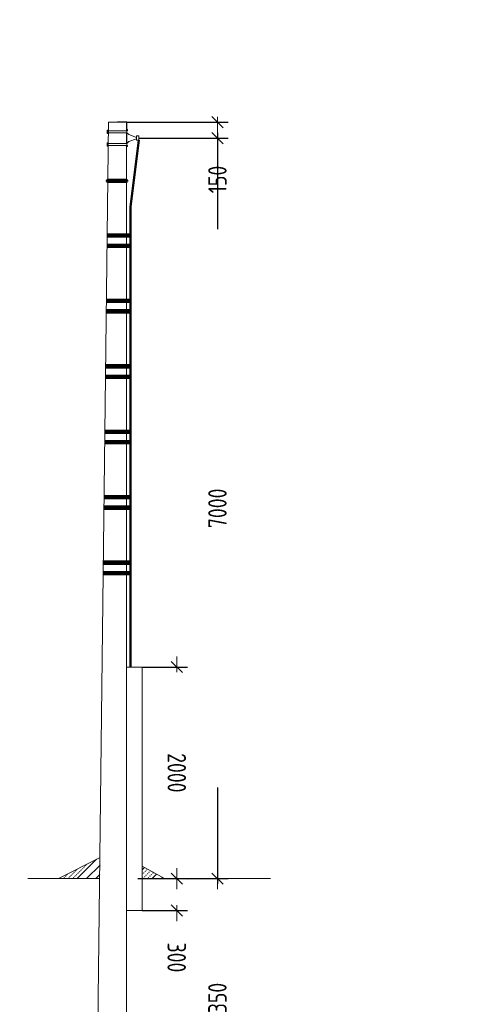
# Model space of a CAD drawing. Header units: millimetres. Extents: x 0 to 630, y 0 to 297.
# Tile 4 of 8: x 163 to 248, y 111 to 297. Entities that reach past the tile are written whole.
import ezdxf

# ---------------------------------------------------------------- set-up
doc = ezdxf.new("R2010")
doc.units = ezdxf.units.MM
for name, pattern in [('K5LT32802', [0]), ('K5LT32806', [0]), ('K5LT_BASIC', [0]), ('K5LT_THIN', [0]), ('K5LT_THIN_INCLUDED_TO_HATCHING', [0])]:
    doc.linetypes.add(name, pattern=pattern)
doc.layers.add('Системный слой', color=7, linetype='Continuous')
doc.styles.add('KDIMTEXTSTYLE', font='GOST_AU.SHX', dxfattribs={"width": 0.96, "oblique": 15, "height": 5})
doc.dimstyles.new('KDIMSTYLE (0.02)', dxfattribs={"dimtxt": 5, "dimasz": 1, "dimexe": 2, "dimexo": 0, "dimgap": 1, "dimtad": 1, "dimlfac": 50, "dimtxsty": 'KDIMTEXTSTYLE', "dimsah": 1, "dimcen": 0, "dimdle": 1, "dimadec": 0, "dimazin": 0, "dimtfac": 0.667, "dimtmove": 0, "dimatfit": 3, "dimfxl": 1, "dimtvp": 1, "dimtolj": 1, "dimtzin": 0, "dimarcsym": 0})

# ---------------------------------------------------------------- blocks, each defined once
blk = doc.blocks.new('U8')
at = {"layer": 'Системный слой', "color": 7, "linetype": 'K5LT_THIN_INCLUDED_TO_HATCHING', "lineweight": 18}
for p, q in [((179.1769365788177, 275.5147697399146), (179.1829362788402, 276.1147397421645)), ((179.2969305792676, 275.5135697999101), (179.1769365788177, 275.5147697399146)), ((179.1829362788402, 276.1147397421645), (179.3029302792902, 276.1135398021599)), ((179.3029302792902, 276.1135398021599), (179.2969305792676, 275.5135697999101))]:
    blk.add_line(p, q, dxfattribs=at)
blk = doc.blocks.new('U9')
at = {"layer": 'Системный слой', "color": 7, "linetype": 'K5LT_THIN_INCLUDED_TO_HATCHING', "lineweight": 18}
for p, q in [((179.1529365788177, 273.1147697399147), (179.1589362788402, 273.7147397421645)), ((179.1589362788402, 273.7147397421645), (179.2789302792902, 273.71353980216)), ((179.2789302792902, 273.71353980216), (179.2729305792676, 273.1135697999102)), ((179.2729305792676, 273.1135697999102), (179.1529365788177, 273.1147697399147))]:
    blk.add_line(p, q, dxfattribs=at)
blk = doc.blocks.new('U24')
at = {"layer": 'Системный слой', "color": 7, "linetype": 'K5LT_THIN_INCLUDED_TO_HATCHING', "lineweight": 18}
for p, q in [((185.7979504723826, 174.6155591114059), (182.7979504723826, 174.6155591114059)), ((182.7979504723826, 174.6155591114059), (182.7979504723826, 128.6155591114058)), ((185.7979504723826, 128.6155591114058), (185.7979504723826, 174.6155591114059)), ((182.7979504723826, 128.6155591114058), (185.7979504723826, 128.6155591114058))]:
    blk.add_line(p, q, dxfattribs=at)
blk = doc.blocks.new('KDIMARROW_03')
at = {"layer": 'Системный слой', "color": 0, "linetype": 'K5LT_THIN', "lineweight": 18}
for p, q in [((-1.060500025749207, -1.060500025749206), (1.060500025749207, 1.060500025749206)), ((0, 0), (-1, 0)), ((0, 0), (2, -2.449212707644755e-16))]:
    blk.add_line(p, q, dxfattribs=at)
blk = doc.blocks.new('U26')
at = {"layer": 'Системный слой', "color": 7, "linetype": 'K5LT32802', "lineweight": 9}
for p, q in [((173.506432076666, 134.6155591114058), (177.1715170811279, 138.2806441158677)), ((175.2741990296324, 134.6155591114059), (177.8133419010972, 137.1547019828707)), ((177.0419659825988, 134.6155591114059), (177.7954856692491, 135.3690787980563))]:
    blk.add_line(p, q, dxfattribs=at)
at = {"layer": 'Системный слой', "color": 7, "linetype": 'K5LT32806', "lineweight": 18}
for p, q in [((173.0290293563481, 135.9059233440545), (173.03610042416, 135.9129944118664)), ((173.0643846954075, 135.9412786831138), (173.0714557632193, 135.9483497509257)), ((173.0997400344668, 135.9766340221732), (173.1068111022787, 135.983705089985)), ((173.1350953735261, 136.0119893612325), (173.142166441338, 136.0190604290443)), ((173.1704507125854, 136.0473447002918), (173.1775217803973, 136.0544157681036)), ((173.2058060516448, 136.0827000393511), (173.2128771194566, 136.089771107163)), ((173.2411613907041, 136.1180553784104), (173.248232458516, 136.1251264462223)), ((173.2765167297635, 136.1534107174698), (173.2835877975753, 136.1604817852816)), ((173.3118720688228, 136.1887660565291), (173.3189431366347, 136.195837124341)), ((173.3472274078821, 136.2241213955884), (173.354298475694, 136.2311924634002)), ((173.3825827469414, 136.2594767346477), (173.3896538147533, 136.2665478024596)), ((173.4179380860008, 136.294832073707), (173.4250091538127, 136.3019031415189)), ((173.4532934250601, 136.3301874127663), (173.460364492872, 136.3372584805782)), ((173.4886487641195, 136.3655427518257), (173.4957198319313, 136.3726138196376)), ((173.5240041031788, 136.400898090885), (173.5310751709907, 136.4079691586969)), ((173.5593594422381, 136.4362534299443), (173.5623262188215, 136.4392202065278)), ((173.8952351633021, 135.8882456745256), (173.9023062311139, 135.8953167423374)), ((173.9305905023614, 135.9236010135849), (173.9376615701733, 135.9306720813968)), ((173.9659458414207, 135.9589563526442), (173.9730169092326, 135.9660274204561)), ((174.0013011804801, 135.9943116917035), (174.0083722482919, 136.0013827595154)), ((174.0366565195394, 136.0296670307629), (174.0437275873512, 136.0367380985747)), ((174.0720118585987, 136.0650223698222), (174.0790829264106, 136.072093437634)), ((174.107367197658, 136.1003777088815), (174.1144382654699, 136.1074487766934)), ((174.1427225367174, 136.1357330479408), (174.1497936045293, 136.1428041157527)), ((174.1780778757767, 136.1710883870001), (174.1851489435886, 136.178159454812)), ((174.213433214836, 136.2064437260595), (174.2205042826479, 136.2135147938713)), ((174.2487885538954, 136.2417990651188), (174.2558596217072, 136.2488701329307)), ((174.2841438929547, 136.2771544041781), (174.2912149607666, 136.28422547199)), ((174.3194992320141, 136.3125097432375), (174.3265702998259, 136.3195808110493)), ((174.3548545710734, 136.3478650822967), (174.3619256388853, 136.3549361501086)), ((174.3902099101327, 136.3832204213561), (174.3972809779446, 136.3902914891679)), ((174.425565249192, 136.4185757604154), (174.4326363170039, 136.4256468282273)), ((174.4609205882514, 136.4539310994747), (174.4679916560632, 136.4610021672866)), ((174.4962759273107, 136.489286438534), (174.5033469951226, 136.4963575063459)), ((174.5316312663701, 136.5246417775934), (174.5387023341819, 136.5317128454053)), ((174.5669866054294, 136.5599971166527), (174.5740576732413, 136.5670681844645)), ((174.6023419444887, 136.595352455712), (174.6094130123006, 136.6024235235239)), ((174.6376972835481, 136.6307077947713), (174.6447683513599, 136.6377788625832)), ((174.6730526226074, 136.6660631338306), (174.6801236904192, 136.6731342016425)), ((174.7084079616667, 136.70141847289), (174.7154790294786, 136.7084895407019)), ((174.7437633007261, 136.7367738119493), (174.7508343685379, 136.7438448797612)), ((174.7791186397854, 136.7721291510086), (174.7861897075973, 136.7792002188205)), ((174.8144739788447, 136.8074844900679), (174.8215450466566, 136.8145555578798)), ((174.849829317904, 136.8428398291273), (174.8569003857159, 136.8499108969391)), ((174.8851846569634, 136.8781951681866), (174.8922557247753, 136.8852662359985)), ((174.9205399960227, 136.9135505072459), (174.9276110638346, 136.9206215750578)), ((174.9558953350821, 136.9489058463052), (174.9629664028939, 136.9559769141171)), ((174.9912506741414, 136.9842611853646), (174.9983217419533, 136.9913322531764)), ((175.0266060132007, 137.0196165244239), (175.0336770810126, 137.0266875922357)), ((175.0619613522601, 137.0549718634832), (175.0690324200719, 137.0620429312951)), ((175.0973166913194, 137.0903272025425), (175.1043877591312, 137.0973982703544)), ((175.1326720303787, 137.1256825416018), (175.1397430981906, 137.1327536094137)), ((175.1680273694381, 137.1610378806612), (175.1750984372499, 137.168108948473)), ((175.2033827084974, 137.1963932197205), (175.2104537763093, 137.2034642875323)), ((175.2387380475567, 137.2317485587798), (175.2458091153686, 137.2388196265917)), ((175.274093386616, 137.2671038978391), (175.2811644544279, 137.274174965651)), ((175.3094487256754, 137.3024592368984), (175.3165197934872, 137.3095303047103)), ((175.3448040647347, 137.3378145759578), (175.3518751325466, 137.3448856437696)), ((170.8547816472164, 134.6155591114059), (170.8617470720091, 134.6225245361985)), ((170.8900313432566, 134.650808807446), (170.8971024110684, 134.6578798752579)), ((170.9253866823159, 134.6861641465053), (170.9324577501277, 134.6932352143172)), ((170.9607420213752, 134.7215194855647), (170.967813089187, 134.7285905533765)), ((170.9960973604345, 134.756874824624), (171.0031684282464, 134.7639458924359)), ((171.0314526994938, 134.7922301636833), (171.0385237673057, 134.7993012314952)), ((171.0668080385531, 134.8275855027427), (171.073879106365, 134.8346565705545)), ((171.1021633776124, 134.862940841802), (171.1092344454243, 134.8700119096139)), ((171.1375187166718, 134.8982961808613), (171.1445897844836, 134.9053672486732)), ((171.1728740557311, 134.9336515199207), (171.1799451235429, 134.9407225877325)), ((171.2082293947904, 134.96900685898), (171.2153004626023, 134.9760779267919)), ((171.2435847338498, 135.0043621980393), (171.2506558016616, 135.0114332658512)), ((171.2789400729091, 135.0397175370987), (171.2860111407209, 135.0467886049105)), ((171.3142954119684, 135.075072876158), (171.3213664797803, 135.0821439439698)), ((171.3496507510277, 135.1104282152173), (171.3567218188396, 135.1174992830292)), ((171.3850060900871, 135.1457835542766), (171.3920771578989, 135.1528546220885)), ((171.4203614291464, 135.1811388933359), (171.4274324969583, 135.1882099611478)), ((171.4557167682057, 135.2164942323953), (171.4627878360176, 135.2235653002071)), ((171.4910721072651, 135.2518495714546), (171.498143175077, 135.2589206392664)), ((171.5264274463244, 135.2872049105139), (171.5334985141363, 135.2942759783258)), ((171.5617827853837, 135.3225602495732), (171.5688538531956, 135.3296313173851)), ((171.5971381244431, 135.3579155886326), (171.6042091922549, 135.3649866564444)), ((171.6324934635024, 135.3932709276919), (171.6395645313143, 135.4003419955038)), ((171.6678488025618, 135.4286262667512), (171.6749198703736, 135.4356973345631)), ((171.7032041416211, 135.4639816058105), (171.710275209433, 135.4710526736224)), ((171.7385594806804, 135.4993369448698), (171.7456305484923, 135.5064080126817)), ((171.7562371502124, 134.6331311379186), (171.7633082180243, 134.6402022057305)), ((171.7915924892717, 134.668486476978), (171.7986635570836, 134.6755575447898)), ((171.8269478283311, 134.7038418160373), (171.8340188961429, 134.7109128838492)), ((171.8623031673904, 134.7391971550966), (171.8693742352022, 134.7462682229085)), ((171.8976585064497, 134.774552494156), (171.9047295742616, 134.7816235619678)), ((171.933013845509, 134.8099078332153), (171.9400849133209, 134.8169789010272)), ((171.9683691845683, 134.8452631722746), (171.9754402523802, 134.8523342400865)), ((172.0037245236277, 134.8806185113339), (172.0107955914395, 134.8876895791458)), ((172.039079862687, 134.9159738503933), (172.0461509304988, 134.9230449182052)), ((172.0744352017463, 134.9513291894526), (172.0815062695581, 134.9584002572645)), ((172.1097905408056, 134.986684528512), (172.1168616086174, 134.9937555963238)), ((172.1451458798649, 135.0220398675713), (172.1522169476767, 135.0291109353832)), ((172.1805012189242, 135.0573952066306), (172.1875722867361, 135.0644662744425)), ((172.2158565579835, 135.09275054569), (172.2229276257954, 135.0998216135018)), ((172.2512118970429, 135.1281058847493), (172.2582829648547, 135.1351769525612)), ((172.2865672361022, 135.1634612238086), (172.293638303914, 135.1705322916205)), ((172.3219225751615, 135.198816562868), (172.3289936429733, 135.2058876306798)), ((172.3572779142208, 135.2341719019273), (172.3643489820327, 135.2412429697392)), ((172.3926332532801, 135.2695272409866), (172.399704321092, 135.2765983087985)), ((172.4279885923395, 135.304882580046), (172.4350596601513, 135.3119536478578)), ((172.4633439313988, 135.3402379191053), (172.4704149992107, 135.3473089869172)), ((172.4986992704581, 135.3755932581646), (172.50577033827, 135.3826643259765)), ((172.5340546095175, 135.4109485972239), (172.5411256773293, 135.4180196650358)), ((172.5694099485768, 135.4463039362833), (172.5764810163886, 135.4533750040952)), ((172.6047652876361, 135.4816592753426), (172.611836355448, 135.4887303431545)), ((172.6225486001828, 134.6155591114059), (172.6295140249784, 134.6225245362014)), ((172.6401206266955, 135.517014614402), (172.6471916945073, 135.5240856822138)), ((172.6577982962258, 134.6508088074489), (172.6648693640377, 134.6578798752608)), ((172.6754759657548, 135.5523699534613), (172.6825470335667, 135.5594410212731)), ((172.6931536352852, 134.6861641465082), (172.700224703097, 134.6932352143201)), ((172.7108313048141, 135.5877252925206), (172.717902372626, 135.5947963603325)), ((172.7285089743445, 134.7215194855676), (172.7355800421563, 134.7285905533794)), ((172.7461866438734, 135.6230806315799), (172.7532577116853, 135.6301516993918)), ((172.7638643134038, 134.7568748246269), (172.7709353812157, 134.7639458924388)), ((172.7815419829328, 135.6584359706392), (172.7886130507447, 135.6655070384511)), ((172.7992196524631, 134.7922301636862), (172.806290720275, 134.7993012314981)), ((172.8168973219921, 135.6937913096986), (172.823968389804, 135.7008623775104)), ((172.8345749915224, 134.8275855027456), (172.8416460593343, 134.8346565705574)), ((172.8522526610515, 135.7291466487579), (172.8593237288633, 135.7362177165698)), ((172.8699303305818, 134.8629408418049), (172.8770013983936, 134.8700119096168)), ((172.8876080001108, 135.7645019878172), (172.8946790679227, 135.7715730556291)), ((172.905285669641, 134.8982961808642), (172.9123567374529, 134.9053672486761)), ((172.9229633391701, 135.7998573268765), (172.930034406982, 135.8069283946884)), ((172.9406410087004, 134.9336515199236), (172.9477120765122, 134.9407225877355)), ((172.9583186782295, 135.8352126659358), (172.9653897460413, 135.8422837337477)), ((172.9759963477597, 134.9690068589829), (172.9830674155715, 134.9760779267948)), ((172.9936740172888, 135.8705680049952), (173.0007450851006, 135.8776390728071)), ((173.011351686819, 135.0043621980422), (173.0184227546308, 135.0114332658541)), ((173.0467070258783, 135.0397175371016), (173.0537780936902, 135.0467886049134)), ((173.0820623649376, 135.0750728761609), (173.0891334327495, 135.0821439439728)), ((173.1174177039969, 135.1104282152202), (173.1244887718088, 135.1174992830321)), ((173.1527730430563, 135.1457835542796), (173.1598441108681, 135.1528546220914)), ((173.1881283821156, 135.1811388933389), (173.1951994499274, 135.1882099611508)), ((173.2234837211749, 135.2164942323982), (173.2305547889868, 135.2235653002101)), ((173.2588390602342, 135.2518495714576), (173.265910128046, 135.2589206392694)), ((173.2941943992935, 135.2872049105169), (173.3012654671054, 135.2942759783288)), ((173.3295497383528, 135.3225602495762), (173.3366208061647, 135.3296313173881)), ((173.3649050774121, 135.3579155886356), (173.371976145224, 135.3649866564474)), ((173.4002604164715, 135.3932709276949), (173.4073314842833, 135.4003419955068)), ((173.4356157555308, 135.4286262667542), (173.4426868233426, 135.4356973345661)), ((173.4709710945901, 135.4639816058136), (173.4780421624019, 135.4710526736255)), ((173.5063264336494, 135.4993369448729), (173.5133975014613, 135.5064080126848)), ((173.5416817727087, 135.5346922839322), (173.5487528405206, 135.5417633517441)), ((173.577037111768, 135.5700476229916), (173.5841081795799, 135.5771186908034)), ((173.6123924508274, 135.6054029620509), (173.6194635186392, 135.6124740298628)), ((173.6477477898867, 135.6407583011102), (173.6548188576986, 135.6478293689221)), ((173.6831031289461, 135.6761136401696), (173.6901741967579, 135.6831847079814)), ((173.7184584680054, 135.7114689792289), (173.7255295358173, 135.7185400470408)), ((173.7538138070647, 135.7468243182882), (173.7608848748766, 135.7538953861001)), ((173.789169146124, 135.7821796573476), (173.7962402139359, 135.7892507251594)), ((173.8245244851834, 135.8175349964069), (173.8315955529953, 135.8246060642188)), ((173.8598798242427, 135.8528903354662), (173.8669508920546, 135.8599614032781))]:
    blk.add_line(p, q, dxfattribs=at)
blk = doc.blocks.new('U27')
at = {"layer": 'Системный слой', "color": 7, "linetype": 'K5LT32802', "lineweight": 9}
for p, q in [((185.8007003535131, 136.3032256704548), (186.2112183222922, 136.7137436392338)), ((187.6485677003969, 134.6155591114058), (188.4840615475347, 135.4510529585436)), ((189.4163346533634, 134.6155591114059), (189.620483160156, 134.8197076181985))]:
    blk.add_line(p, q, dxfattribs=at)
at = {"layer": 'Системный слой', "color": 7, "linetype": 'K5LT32806', "lineweight": 18}
for p, q in [((186.2696038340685, 135.8882456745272), (186.2766749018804, 135.895316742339)), ((186.3049591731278, 135.9236010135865), (186.3120302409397, 135.9306720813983)), ((186.3403145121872, 135.9589563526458), (186.347385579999, 135.9660274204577)), ((186.3756698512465, 135.9943116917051), (186.3827409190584, 136.001382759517)), ((186.4110251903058, 136.0296670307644), (186.4180962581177, 136.0367380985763)), ((186.4463805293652, 136.0650223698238), (186.453451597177, 136.0720934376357)), ((186.4817358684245, 136.1003777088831), (186.4888069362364, 136.107448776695)), ((186.5170912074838, 136.1357330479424), (186.5241622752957, 136.1428041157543)), ((186.5524465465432, 136.1710883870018), (186.559517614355, 136.1781594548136)), ((186.5878018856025, 136.2064437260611), (186.5948729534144, 136.2135147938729)), ((186.6231572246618, 136.2417990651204), (186.6302282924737, 136.2488701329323)), ((186.6585125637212, 136.2771544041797), (186.6655836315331, 136.2842254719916)), ((186.6938679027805, 136.312509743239), (186.7009389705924, 136.3195808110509)), ((186.7292232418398, 136.3478650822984), (186.7362943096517, 136.3549361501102)), ((186.7645785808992, 136.3832204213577), (186.771649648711, 136.3902914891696)), ((187.1711649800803, 135.9059233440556), (187.1782360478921, 135.9129944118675)), ((187.2065203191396, 135.9412786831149), (187.2135913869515, 135.9483497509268)), ((187.2418756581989, 135.9766340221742), (187.2489467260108, 135.9837050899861)), ((187.2772309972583, 136.0119893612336), (187.2843020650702, 136.0190604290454)), ((187.3125863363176, 136.0473447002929), (187.3196574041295, 136.0544157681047)), ((185.8099844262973, 135.4286262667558), (185.8170554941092, 135.4356973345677)), ((185.8453397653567, 135.4639816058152), (185.8524108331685, 135.471052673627)), ((185.880695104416, 135.4993369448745), (185.8877661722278, 135.5064080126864)), ((185.8983727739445, 134.6331311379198), (185.9054438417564, 134.6402022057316)), ((185.9160504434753, 135.5346922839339), (185.9231215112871, 135.5417633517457)), ((185.9337281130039, 134.6684864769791), (185.9407991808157, 134.675557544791)), ((185.9514057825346, 135.5700476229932), (185.9584768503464, 135.577118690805)), ((185.9690834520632, 134.7038418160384), (185.976154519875, 134.7109128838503)), ((185.9867611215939, 135.6054029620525), (185.9938321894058, 135.6124740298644)), ((186.0044387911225, 134.7391971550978), (186.0115098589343, 134.7462682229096)), ((186.0221164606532, 135.6407583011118), (186.0291875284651, 135.6478293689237)), ((186.0397941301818, 134.7745524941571), (186.0468651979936, 134.781623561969)), ((186.0574717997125, 135.6761136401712), (186.0645428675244, 135.683184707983)), ((186.0751494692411, 134.8099078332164), (186.082220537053, 134.8169789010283)), ((186.0928271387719, 135.7114689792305), (186.0998982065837, 135.7185400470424)), ((186.1105048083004, 134.8452631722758), (186.1175758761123, 134.8523342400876)), ((186.1281824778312, 135.7468243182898), (186.135253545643, 135.7538953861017)), ((186.1458601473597, 134.8806185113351), (186.1529312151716, 134.887689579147)), ((186.1635378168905, 135.7821796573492), (186.1706088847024, 135.789250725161)), ((186.1812154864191, 134.9159738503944), (186.1882865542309, 134.9230449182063)), ((186.1988931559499, 135.8175349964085), (186.2059642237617, 135.8246060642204)), ((186.2165708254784, 134.9513291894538), (186.2236418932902, 134.9584002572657)), ((186.2342484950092, 135.8528903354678), (186.241319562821, 135.8599614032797)), ((186.2519261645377, 134.9866845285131), (186.2589972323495, 134.993755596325)), ((186.287281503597, 135.0220398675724), (186.2943525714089, 135.0291109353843)), ((186.3226368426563, 135.0573952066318), (186.3297079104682, 135.0644662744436)), ((186.3579921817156, 135.0927505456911), (186.3650632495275, 135.099821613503)), ((186.393347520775, 135.1281058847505), (186.4004185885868, 135.1351769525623)), ((186.4287028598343, 135.1634612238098), (186.4357739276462, 135.1705322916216)), ((186.4640581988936, 135.1988165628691), (186.4711292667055, 135.205887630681)), ((186.4994135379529, 135.2341719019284), (186.5064846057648, 135.2412429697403)), ((186.5347688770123, 135.2695272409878), (186.5418399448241, 135.2765983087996)), ((186.5701242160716, 135.3048825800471), (186.5771952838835, 135.311953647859)), ((186.605479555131, 135.3402379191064), (186.6125506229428, 135.3473089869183)), ((186.6408348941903, 135.3755932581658), (186.6479059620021, 135.3826643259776)), ((186.6761902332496, 135.4109485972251), (186.6832613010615, 135.418019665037)), ((186.7115455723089, 135.4463039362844), (186.7186166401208, 135.4533750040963)), ((186.7469009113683, 135.4816592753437), (186.7539719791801, 135.4887303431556)), ((186.7646842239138, 134.6155591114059), (186.7716496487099, 134.622524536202)), ((186.7822562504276, 135.5170146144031), (186.7893273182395, 135.5240856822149)), ((186.7999339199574, 134.6508088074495), (186.8070049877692, 134.6578798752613)), ((186.8176115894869, 135.5523699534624), (186.8246826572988, 135.5594410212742)), ((186.8352892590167, 134.6861641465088), (186.8423603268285, 134.6932352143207)), ((186.8529669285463, 135.5877252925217), (186.8600379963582, 135.5947963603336)), ((186.870644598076, 134.7215194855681), (186.8777156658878, 134.72859055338)), ((186.8883222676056, 135.623080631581), (186.8953933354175, 135.6301516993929)), ((186.9059999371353, 134.7568748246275), (186.9130710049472, 134.7639458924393)), ((186.9236776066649, 135.6584359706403), (186.9307486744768, 135.6655070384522)), ((186.9413552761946, 134.7922301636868), (186.9484263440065, 134.7993012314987)), ((186.9590329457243, 135.6937913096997), (186.9661040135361, 135.7008623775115)), ((186.9767106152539, 134.8275855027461), (186.9837816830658, 134.834656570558)), ((186.9943882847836, 135.729146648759), (187.0014593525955, 135.7362177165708)), ((187.0120659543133, 134.8629408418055), (187.0191370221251, 134.8700119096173)), ((187.029743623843, 135.7645019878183), (187.0368146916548, 135.7715730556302)), ((187.0474212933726, 134.8982961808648), (187.0544923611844, 134.9053672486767)), ((187.0650989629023, 135.7998573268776), (187.0721700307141, 135.8069283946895)), ((187.0827766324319, 134.9336515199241), (187.0898477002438, 134.940722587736)), ((187.1004543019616, 135.835212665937), (187.1075253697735, 135.8422837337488)), ((187.1181319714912, 134.9690068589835), (187.125203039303, 134.9760779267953)), ((187.1358096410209, 135.8705680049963), (187.1428807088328, 135.8776390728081)), ((187.1534873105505, 135.0043621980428), (187.1605583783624, 135.0114332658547)), ((187.1888426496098, 135.0397175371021), (187.1959137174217, 135.046788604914)), ((187.2241979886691, 135.0750728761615), (187.231269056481, 135.0821439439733)), ((187.2595533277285, 135.1104282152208), (187.2666243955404, 135.1174992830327)), ((187.2949086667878, 135.1457835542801), (187.3019797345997, 135.152854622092)), ((187.3302640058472, 135.1811388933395), (187.337335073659, 135.1882099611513)), ((187.3656193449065, 135.2164942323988), (187.3726904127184, 135.2235653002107)), ((187.4009746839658, 135.2518495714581), (187.4080457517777, 135.25892063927)), ((187.4363300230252, 135.2872049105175), (187.443401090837, 135.2942759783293)), ((187.4716853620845, 135.3225602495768), (187.4787564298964, 135.3296313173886)), ((187.5070407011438, 135.3579155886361), (187.5141117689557, 135.364986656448)), ((187.5423960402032, 135.3932709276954), (187.549467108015, 135.4003419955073)), ((187.5777513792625, 135.4286262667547), (187.5848224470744, 135.4356973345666)), ((187.6131067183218, 135.4639816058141), (187.6201777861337, 135.4710526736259)), ((187.6484620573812, 135.4993369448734), (187.655533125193, 135.5064080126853)), ((187.6838173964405, 135.5346922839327), (187.6908884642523, 135.5417633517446)), ((187.7191727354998, 135.570047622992), (187.7262438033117, 135.5771186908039)), ((187.7545280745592, 135.6054029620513), (187.761599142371, 135.6124740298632)), ((187.7898834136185, 135.6407583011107), (187.7969544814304, 135.6478293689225)), ((187.8252387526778, 135.67611364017), (187.8323098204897, 135.6831847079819)), ((187.8605940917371, 135.7114689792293), (187.867665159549, 135.7185400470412)), ((187.8959494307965, 135.7468243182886), (187.9030204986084, 135.7538953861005))]:
    blk.add_line(p, q, dxfattribs=at)

msp = doc.modelspace()

# ---------------------------------------------------------------- linework, layer by layer
at = {"layer": 'Системный слой', "color": 7, "linetype": 'K5LT_THIN_INCLUDED_TO_HATCHING', "lineweight": 18}
for p, q in [((179.3879504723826, 277.6155591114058), (177.1879504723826, 87.61555911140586)), ((182.7879504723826, 277.6155591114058), (179.3879504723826, 277.6155591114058)), ((182.8879504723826, 277.715559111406), (181.0879504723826, 277.715559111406)), ((181.0879504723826, 277.715559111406), (181.0879504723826, 277.6155591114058)), ((182.7879504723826, 276.0155591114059), (182.7879504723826, 277.6155591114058)), ((182.8879504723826, 276.215559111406), (182.8879504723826, 277.715559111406)), ((182.8879504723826, 275.6155591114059), (179.2979504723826, 275.6155591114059)), ((182.8879504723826, 276.0155591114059), (179.3019504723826, 276.0155591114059)), ((182.7879504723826, 276.215559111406), (182.9879504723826, 276.215559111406)), ((182.7879504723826, 273.615559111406), (182.7879504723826, 275.6155591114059)), ((182.8879504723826, 273.2155591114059), (182.8879504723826, 276.0155591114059)), ((182.9879504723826, 276.0155591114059), (182.8879504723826, 276.0155591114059)), ((182.8879504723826, 275.6155591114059), (183.2710470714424, 275.2639385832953)), ((182.9879504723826, 276.215559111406), (182.9879504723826, 276.0155591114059)), ((182.8879504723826, 273.615559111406), (183.2710470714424, 273.9671796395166)), ((183.2710470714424, 275.2639385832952), (184.7212436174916, 274.74573980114)), ((183.2710470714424, 273.9671796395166), (184.7212436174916, 274.4853784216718)), ((184.7212436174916, 275.0124516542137), (185.1212436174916, 275.0124516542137)), ((184.7212436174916, 275.0124516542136), (184.7212436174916, 274.2062790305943)), ((184.7212436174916, 274.74573980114), (184.7212436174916, 274.4853784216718)), ((184.7212436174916, 274.2062790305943), (185.1212436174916, 274.2062790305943)), ((185.1212436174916, 274.2062790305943), (185.1212436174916, 275.0124516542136)), ((182.8879504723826, 273.2155591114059), (179.2739504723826, 273.2155591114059)), ((182.8879504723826, 273.615559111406), (179.2779504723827, 273.615559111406)), ((182.7879504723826, 87.61555911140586), (182.7879504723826, 273.2155591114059)), ((182.7879504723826, 273.0155591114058), (182.9879504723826, 273.0155591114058)), ((182.9879504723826, 273.2155591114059), (182.8879504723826, 273.2155591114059)), ((182.9879504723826, 273.0155591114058), (182.9879504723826, 273.2155591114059)), ((177.8279504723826, 138.6155591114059), (169.9879504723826, 134.6155591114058)), ((182.7879504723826, 138.6155591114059), (182.7979504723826, 138.6100035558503)), ((185.7979504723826, 136.9433368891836), (189.9879504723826, 134.6155591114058)), ((177.7879504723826, 134.6155591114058), (164.1438330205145, 134.6155591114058)), ((182.7979504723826, 134.6155591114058), (182.7846728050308, 134.6155591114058)), ((210.0339538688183, 134.6155591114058), (185.7979504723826, 134.6155591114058))]:
    msp.add_line(p, q, dxfattribs=at)
at = {"layer": 'Системный слой', "color": 7, "linetype": 'K5LT_BASIC', "lineweight": 50}
for p, q in [((183.598688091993, 261.6155591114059), (185.1212436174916, 274.2062790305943)), ((179.2575047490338, 266.3497920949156), (182.7879504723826, 266.3497920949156)), ((179.261683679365, 266.7106997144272), (182.7879504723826, 266.7106997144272)), ((183.598688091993, 174.6155591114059), (183.598688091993, 261.6155591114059)), ((179.1376717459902, 256.0005781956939), (183.5952981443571, 256.0005781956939)), ((183.5952981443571, 256.4005781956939), (179.1423033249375, 256.4005781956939)), ((179.1148501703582, 254.0296239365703), (183.5952981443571, 254.0296239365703)), ((183.5952981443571, 254.4296239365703), (179.1194817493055, 254.4296239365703)), ((183.5952981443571, 244.0296239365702), (178.999060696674, 244.0296239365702)), ((183.5952981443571, 242.0586696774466), (178.976239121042, 242.0586696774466)), ((178.9944291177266, 243.6296239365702), (183.5952981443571, 243.6296239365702)), ((178.9716075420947, 241.6586696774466), (183.5952981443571, 241.6586696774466)), ((178.8511864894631, 231.2586696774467), (183.5952981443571, 231.2586696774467)), ((183.5952981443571, 231.6586696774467), (178.8558180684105, 231.6586696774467)), ((178.8283649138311, 229.2877154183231), (183.5952981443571, 229.2877154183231)), ((183.5952981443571, 229.6877154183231), (178.8329964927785, 229.6877154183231)), ((178.7079438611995, 218.8877154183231), (183.5952981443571, 218.8877154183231)), ((183.5952981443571, 219.2877154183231), (178.7125754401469, 219.2877154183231)), ((178.6851222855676, 216.9167611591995), (183.5952981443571, 216.9167611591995)), ((183.5952981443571, 217.3167611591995), (178.6897538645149, 217.3167611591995)), ((183.5952981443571, 206.9167611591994), (178.5693328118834, 206.9167611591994)), ((183.5952981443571, 204.9458069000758), (178.5465112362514, 204.9458069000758)), ((178.564701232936, 206.5167611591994), (183.5952981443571, 206.5167611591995)), ((178.5418796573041, 204.5458069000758), (183.5952981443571, 204.5458069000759)), ((178.3986370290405, 194.1458069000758), (183.5952981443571, 194.1458069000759)), ((183.5952981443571, 194.5458069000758), (178.4032686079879, 194.5458069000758)), ((178.3986370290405, 192.1748526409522), (183.5952981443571, 192.1748526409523)), ((183.5952981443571, 192.5748526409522), (178.4032686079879, 192.5748526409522))]:
    msp.add_line(p, q, dxfattribs=at)
for centre, radius, start, end in [((179.2595942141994, 266.5302459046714), 0.1804659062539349, 89.3366048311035, 269.3366048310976), ((182.7879504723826, 266.5302459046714), 0.1804538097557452, 270, 90)]:
    msp.add_arc(centre, radius, start, end, dxfattribs=at)

# ---------------------------------------------------------------- block references
at = {"layer": 'Системный слой'}
for name in ['U8', 'U9', 'U24', 'U26', 'U27']:
    msp.add_blockref(name, (0, 0), dxfattribs=at)

# ---------------------------------------------------------------- dimensions: what is measured, and where the dimension line sits
at = {"layer": 'Системный слой', "color": 7}
for base, p1, p2, angle, location in [((200.0120188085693, 277.6155591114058), (185.1212436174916, 274.6155591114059), (182.7879504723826, 277.6155591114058), 90, (200.0120188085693, 266.7911322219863)), ((200.0120188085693, 134.6155591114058), (185.1212436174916, 274.6155591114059), (189.9879504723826, 134.6155591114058), 90, (200.0120188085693, 204.6155591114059)), ((192.3287642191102, 134.6171893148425), (185.7979504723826, 174.6155591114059), (185.8079504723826, 134.6155591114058), 270.0143239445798, (192.3237642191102, 154.6171893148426)), ((200.0120188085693, 87.61555911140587), (184.9879504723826, 134.6155591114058), (184.9879504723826, 87.61555911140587), 90, (200.0120188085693, 111.1155591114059)), ((192.3187433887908, 128.6046911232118), (185.8079504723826, 134.6155591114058), (185.7979504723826, 128.6155591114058), 269.9045071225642, (192.3039277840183, 119.7153282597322))]:
    msp.add_linear_dim(base=base, p1=p1, p2=p2, angle=angle, location=location, dimstyle='KDIMSTYLE (0.02)', override={"dimexo": 0, "dimpost": '\\H3.5;\\W0.965;\\Q0;<>', "dimblk1": 'KDIMARROW_03', "dimblk2": 'KDIMARROW_03', "dimse1": 0, "dimse2": 0, "dimclrt": 7, "dimtolj": 1}, dxfattribs=at).render()

doc.saveas('drawing.dxf')
